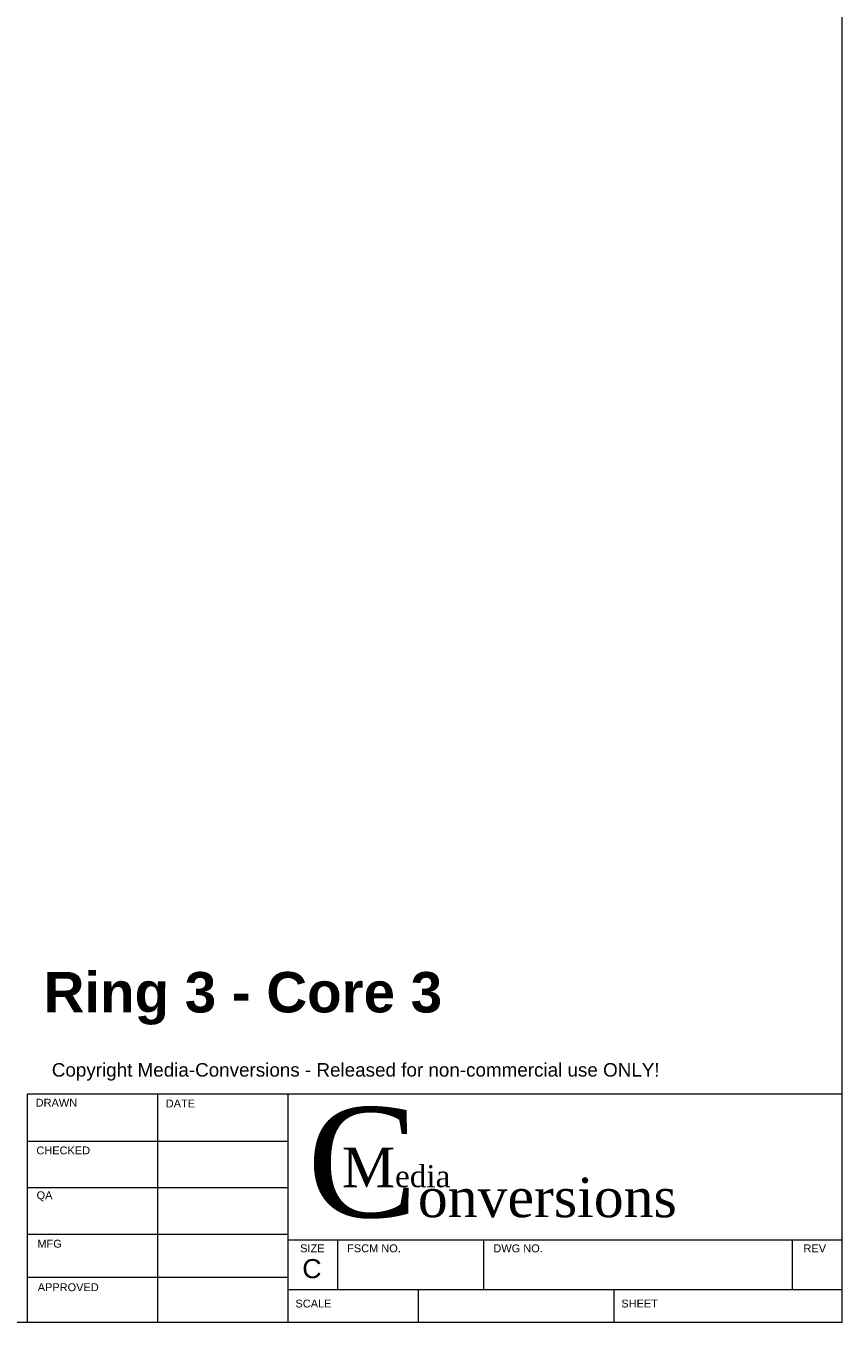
# Model space of a CAD drawing. Header units: inches. Extents: x 0 to 32.5, y 0 to 26.9.
# Tile 4 of 5: x 26.2 to 32.5, y 0 to 9.9. Entities that reach past the tile are written whole.
import ezdxf

# ---------------------------------------------------------------- set-up
doc = ezdxf.new("R2010")
doc.units = ezdxf.units.IN
doc.header["$MEASUREMENT"] = 0
doc.layers.add('CONTINUOUS', color=7, linetype='Continuous', lineweight=0)
doc.layers.add('DIMENSIONS', color=7, linetype='Continuous', lineweight=0)
doc.dimstyles.get("Standard").update_dxf_attribs({"dimtxt": 0.18, "dimasz": 0.18, "dimexe": 0.18, "dimexo": 0.0625, "dimgap": 0.09, "dimtad": 0, "dimtih": 1, "dimtoh": 1, "dimdec": 4, "dimzin": 0, "dimdsep": 46, "dimtxsty": 'Standard', "dimcen": 0.09, "dimadec": 0, "dimazin": 0, "dimtfac": 1, "dimtdec": 4, "dimtofl": 0, "dimtmove": 0, "dimatfit": 3, "dimfxl": 1, "dimtolj": 1, "dimtzin": 0, "dimarcsym": 0})

# ---------------------------------------------------------------- blocks, each defined once
blk = doc.blocks.new('D3')
blk.add_hatch(color=7).paths.add_polyline_path([(18.071, 7.3053), (18.1129, 7.2242), (18.047, 7.2874)], flags=0)
at = {"layer": 'DIMENSIONS'}
for p, q in [((11.0867, 10.2881), (11.0867, 10.2881)), ((17.9055, 7.8365), (17.6555, 7.8365)), ((18.0592, 7.2961), (17.6555, 7.8365))]:
    blk.add_line(p, q, dxfattribs=at)
for points in [[(11.0867, 10.2881), (11.0867, 10.2881), (11.0867, 10.2881), (11.0867, 10.2881), (11.0867, 10.2881)], [(18.1129, 7.2242), (18.047, 7.2874), (18.071, 7.3053), (18.1129, 7.2242)]]:
    blk.add_lwpolyline(points, dxfattribs=at)
at = {"layer": 'DIMENSIONS', "char_height": 0.090479, "attachment_point": 5}
for s, insert in [('{\\fArial|b0|i0|c0|p0;R.063}{\\fArial|b0|i0|c0|p0;}', (18.1972, 7.8365)), ('{\\fArial|b0|i0|c0|p0;}', (17.9958, 7.8365)), ('{\\fArial|b0|i0|c0|p0;}', (18.1972, 7.8365)), ('{\\fArial|b0|i0|c0|p0;}', (18.1972, 7.8365)), ('{\\fArial|b0|i0|c0|p0;}', (18.3986, 7.8365))]:
    blk.add_mtext(s, dxfattribs=dict(at, insert=insert))
blk = doc.blocks.new('BLOCK3')
at = {"layer": 'CONTINUOUS'}
for p, q in [((32.5, 0), (32.5, 21)), ((26.25, 1.75), (32.5, 1.75)), ((26.25, 0), (26.25, 1.75)), ((27.2463, 1.75), (27.2463, 0)), ((28.25, 0), (28.25, 1.75)), ((32.5, 0), (32.5, 1.75)), ((26.25, 1.3876), (28.25, 1.3876)), ((26.25, 1.0314), (28.25, 1.0314)), ((26.25, 0.6752), (28.25, 0.6752)), ((28.25, 0.63), (32.5, 0.63)), ((28.63, 0.25), (28.63, 0.63)), ((29.75, 0.25), (29.75, 0.63)), ((32.12, 0.25), (32.12, 0.63)), ((32.5, 0.125), (32.5, 0.5)), ((26.25, 0.3439), (28.25, 0.3439)), ((28.25, 0.25), (32.5, 0.25)), ((29.25, 0), (29.25, 0.25)), ((30.75, 0), (30.75, 0.25)), ((0, 0), (32.5, 0))]:
    blk.add_line(p, q, dxfattribs=at)
at = {"layer": 'CONTINUOUS', "attachment_point": 4}
for s, insert, char_height in [('{\\fArial|b0|i0|c0|p0;\\C1;Copyright Media-Conversions - Released for non-commercial use ONLY!}{\\fMS Shell Dlg|b0|i0|c0|p0;\\C7;\\H0.75x;}', (26.4353, 1.9186), 0.1034049), ('{\\fArial|b0|i0|c0|p0;\\C7;DRAWN}{\\fArial|b0|i0|c0|p0;\\C7;}', (26.3114, 1.6823), 0.06032), ('{\\fArial|b0|i0|c0|p0;\\C7;DRAWN}{\\fArial|b0|i0|c0|p0;\\C7;}', (26.3114, 1.6823), 0.06032), ('{\\fArial|b0|i0|c0|p0;\\C7;DATE}{\\fArial|b0|i0|c0|p0;\\C7;}', (27.3098, 1.6762), 0.06032), ('{\\fArial|b0|i0|c0|p0;\\C7;DATE}{\\fArial|b0|i0|c0|p0;\\C7;}', (27.3098, 1.6762), 0.06032), ('{\\fTimes New Roman|b0|i0|c0|p0;\\C7;C}{\\fTimes New Roman|b0|i0|c0|p0;\\C7;\\H0.36x;onversions}{\\fMS Shell Dlg|b0|i0|c0|p0;\\C7;\\H0.09x;}', (28.3945, 1.2201), 0.8434989), ('{\\fArial|b0|i0|c0|p0;\\C7;}', (27.3252, 1.5612), 0.090479), ('{\\fArial|b0|i0|c0|p0;\\C7;CHECKED}{\\fArial|b0|i0|c0|p0;\\C7;}', (26.3171, 1.3161), 0.06032), ('{\\fArial|b0|i0|c0|p0;\\C7;CHECKED}{\\fArial|b0|i0|c0|p0;\\C7;}', (26.3171, 1.3161), 0.06032), ('{\\fTimes New Roman|b0|i0|c0|p0;\\C7;M}{\\fTimes New Roman|b0|i0|c0|p0;\\C7;\\H0.5555556x;edia}{\\fMS Shell Dlg|b0|i0|c0|p0;\\C7;\\H0.25x;}', (28.6616, 1.1849), 0.3036596), ('{\\fArial|b0|i0|c0|p0;\\C7;QA}{\\fArial|b0|i0|c0|p0;\\C7;}', (26.3185, 0.9644), 0.06032), ('{\\fArial|b0|i0|c0|p0;\\C7;QA}{\\fArial|b0|i0|c0|p0;\\C7;}', (26.3185, 0.9644), 0.06032), ('{\\fArial|b0|i0|c0|p0;\\C7;MFG}{\\fArial|b0|i0|c0|p0;\\C7;}', (26.3248, 0.6006), 0.06032), ('{\\fArial|b0|i0|c0|p0;\\C7;MFG}{\\fArial|b0|i0|c0|p0;\\C7;}', (26.3248, 0.6006), 0.06032), ('{\\fArial|b0|i0|c0|p0;\\C7;SIZE}{\\fArial|b0|i0|c0|p0;\\C7;}', (28.3409, 0.5651), 0.06032), ('{\\fArial|b0|i0|c0|p0;\\C7;SIZE}{\\fArial|b0|i0|c0|p0;\\C7;}', (28.3409, 0.5651), 0.06032), ('{\\fArial|b0|i0|c0|p0;\\C7;FSCM NO.}{\\fArial|b0|i0|c0|p0;\\C7;}', (28.7019, 0.5651), 0.06032), ('{\\fArial|b0|i0|c0|p0;\\C7;FSCM NO.}{\\fArial|b0|i0|c0|p0;\\C7;}', (28.7019, 0.5651), 0.06032), ('{\\fArial|b0|i0|c0|p0;\\C7;DWG NO.}{\\fArial|b0|i0|c0|p0;\\C7;}', (29.824, 0.5651), 0.06032), ('{\\fArial|b0|i0|c0|p0;\\C7;DWG NO.}{\\fArial|b0|i0|c0|p0;\\C7;}', (29.824, 0.5651), 0.06032), ('{\\fArial|b0|i0|c0|p0;\\C7;REV}{\\fArial|b0|i0|c0|p0;\\C7;}', (32.2035, 0.5651), 0.06032), ('{\\fArial|b0|i0|c0|p0;\\C7;REV}{\\fArial|b0|i0|c0|p0;\\C7;}', (32.2035, 0.5651), 0.06032), ('{\\fArial|b0|i0|c0|p0;\\C7;C}{\\fArial|b0|i0|c0|p0;\\C7;}', (28.3576, 0.4088), 0.14649), ('{\\fArial|b0|i0|c0|p0;\\C7;C}{\\fArial|b0|i0|c0|p0;\\C7;}', (28.3576, 0.4088), 0.14649), ('{\\fArial|b0|i0|c0|p0;\\C7;}', (29.8866, 0.4097), 0.090479), ('{\\fArial|b0|i0|c0|p0;\\C7;APPROVED}{\\fArial|b0|i0|c0|p0;\\C7;}', (26.3272, 0.2669), 0.06032), ('{\\fArial|b0|i0|c0|p0;\\C7;APPROVED}{\\fArial|b0|i0|c0|p0;\\C7;}', (26.3272, 0.2669), 0.06032), ('{\\fArial|b0|i0|c0|p0;\\C7;SCALE}{\\fArial|b0|i0|c0|p0;\\C7;}', (28.3053, 0.1417), 0.06032), ('{\\fArial|b0|i0|c0|p0;\\C7;SCALE}{\\fArial|b0|i0|c0|p0;\\C7;}', (28.3053, 0.1417), 0.06032), ('{\\fArial|b0|i0|c0|p0;\\C7;SHEET}{\\fArial|b0|i0|c0|p0;\\C7;}', (30.8058, 0.1417), 0.06032), ('{\\fArial|b0|i0|c0|p0;\\C7;SHEET}{\\fArial|b0|i0|c0|p0;\\C7;}', (30.8058, 0.1417), 0.06032)]:
    blk.add_mtext(s, dxfattribs=dict(at, insert=insert, char_height=char_height))

msp = doc.modelspace()

# ---------------------------------------------------------------- block references
at = {"layer": 'CONTINUOUS'}
msp.add_blockref('BLOCK3', (0, 0), dxfattribs=at)

# ---------------------------------------------------------------- texts
at = {"layer": 'CONTINUOUS', "insert": (26.3728, 2.6848), "char_height": 0.310215, "attachment_point": 1}
msp.add_mtext('{\\fArial|b1|i0|c0|p0;\\C7;Ring 3 - Core 3}{\\fArial|b0|i0|c0|p0;\\C7;\\H0.2916667x;}', dxfattribs=at)

# ---------------------------------------------------------------- dimensions: what is measured, and where the dimension line sits
at = {"layer": 'DIMENSIONS'}
dim = msp.add_radius_dim(center=(18.15028, 7.17417), mpoint=(18.09526, 7.20382), dimstyle='Standard', override={"dimtxt": 0.114809, "dimtad": 0, "dimdec": 3, "dimzin": 0, "dimse1": 0, "dimse2": 0, "dimsd1": 0, "dimsd2": 0, "dimadec": 3, "dimazin": 0, "dimtol": 0, "dimlim": 0, "dimtp": 0.00019685, "dimtm": 7.87402e-05, "dimtdec": 3}, dxfattribs=at)
dim.commit()
dim.dimension.update_dxf_attribs({"geometry": 'D3', "text_midpoint": (29.28386, 18.12459)})

doc.saveas('drawing.dxf')
